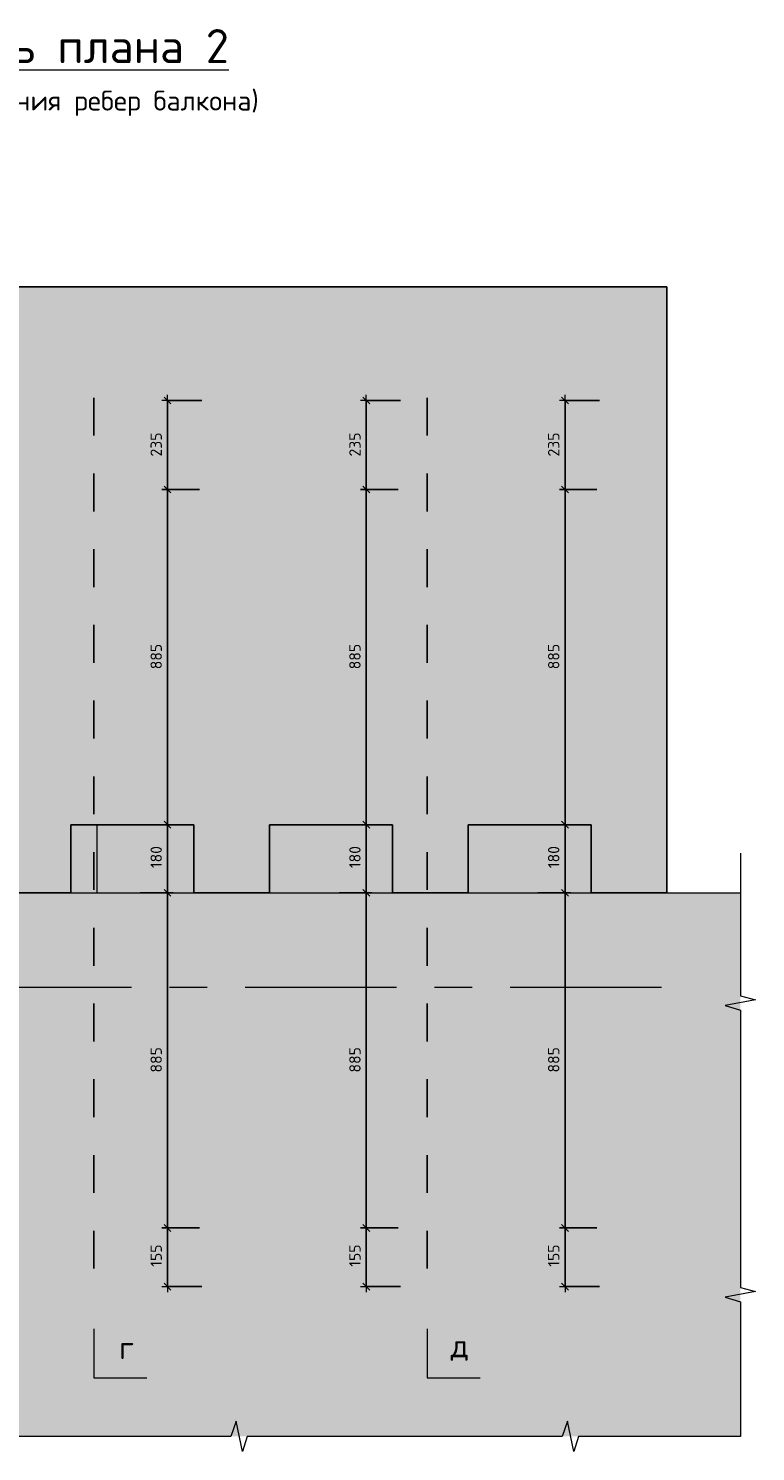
# Model space of a CAD drawing. Header units: metres. Extents: x -38 to 98, y -15 to 21.
# Tile 55 of 147: x 82.62 to 84.54, y -7.33 to -3.57. Entities that reach past the tile are written whole.
import ezdxf

# ---------------------------------------------------------------- set-up
doc = ezdxf.new("R2010")
doc.units = ezdxf.units.M
doc.header["$PDMODE"] = 65
for name, pattern in [('______11', [0.5, 0.4, -0.05, 0, -0.05]), ('______2', [0.0405, 0.03, -0.0105]), ('______5', [1.1, 0.8, -0.1, 0.1, -0.1])]:
    doc.linetypes.add(name, pattern=pattern)
for name, color, linetype, lineweight in [('XR$5$ВК__отв в полу 1-2 эт', 220, 'Continuous', 25), ('XR$5$Общий слой (1)_1', 7, 'Continuous', 13), ('XR$5$Осевая линия (1)', 7, '______5', 13), ('XR$5$Перекрытие (1)', 7, 'Continuous', 35), ('XR$5$Размерная линия (1)', 7, 'Continuous', 13), ('XR$5$Текст_ общее_1', 7, 'Continuous', 13)]:
    doc.layers.add(name, color=color, linetype=linetype, lineweight=lineweight)
doc.styles.add('ISOCPEUR', font='txt')
doc.dimstyles.new('DIMSTYLE_24', dxfattribs={"dimtxt": 0.03, "dimasz": 0.03, "dimexe": 0, "dimexo": 0, "dimgap": 0.015, "dimtad": 2, "dimdec": 0, "dimlfac": 1000, "dimrnd": 5, "dimzin": 12, "dimdsep": 46, "dimtxsty": 'ISOCPEUR', "dimblk1": 'ALL_ML_STRICH', "dimblk2": 'ALL_ML_STRICH', "dimsah": 1, "dimcen": 0, "dimclrd": 7, "dimclre": 256, "dimclrt": 7, "dimadec": 0, "dimazin": 0, "dimtfac": 1, "dimtdec": 0, "dimtix": 1, "dimtmove": 2, "dimatfit": 3, "dimfxl": 0, "dimtzin": 0, "dimlwd": 0, "dimlwe": -3, "dimarcsym": 0})
pattern_1 = [(0, (0.45, 0.45), (0.225, 0.225), [0.225, -0.225]), (90, (0.45, 0.45), (-0.225, 0.225), [0.225, -0.225])]

# ---------------------------------------------------------------- blocks, each defined once
blk = doc.blocks.new('СЛОЖНЫЙ_ОБЪЕКТ_40')
at = {"linetype": 'Continuous', "lineweight": 25, "true_color": 0x000000, "transparency": 33554687}
for points in [[(82.8043, -4.4488), (82.8042, -4.448), (82.8039, -4.4473), (82.8036, -4.4466), (82.8032, -4.446), (82.8027, -4.4454), (82.8021, -4.4449), (82.8014, -4.4445), (82.8007, -4.4441), (82.8, -4.4439), (82.7993, -4.4437), (82.7985, -4.4437), (82.7852, -4.4437), (82.7844, -4.4437), (82.7836, -4.4439), (82.7829, -4.4441), (82.7822, -4.4445), (82.7816, -4.4449), (82.781, -4.4454), (82.7805, -4.446), (82.7801, -4.4466), (82.7797, -4.4473), (82.7795, -4.448), (82.7793, -4.4488), (82.7793, -4.4496), (82.7793, -4.5471), (82.8044, -4.5471), (82.8044, -4.4496)], [(82.8043, -6.9992), (82.8044, -6.9985), (82.8044, -6.901), (82.7793, -6.901), (82.7793, -6.9985), (82.7793, -6.9992), (82.7795, -7), (82.7797, -7.0007), (82.7801, -7.0014), (82.7805, -7.002), (82.781, -7.0026), (82.7816, -7.0031), (82.7822, -7.0035), (82.7829, -7.0039), (82.7836, -7.0041), (82.7844, -7.0043), (82.7852, -7.0043), (82.7985, -7.0043), (82.7993, -7.0043), (82.8, -7.0041), (82.8007, -7.0039), (82.8014, -7.0035), (82.8021, -7.0031), (82.8027, -7.0026), (82.8032, -7.002), (82.8036, -7.0014), (82.8039, -7.0007), (82.8042, -7)]]:
    blk.add_hatch(color=18, dxfattribs=at).paths.add_polyline_path(points)
at = {"color": 7, "linetype": '______2', "lineweight": 25, "transparency": 33554687}
blk.add_line((82.7918, -4.5424), (82.7918, -6.901), dxfattribs=at)
at = {"layer": 'XR$5$ВК__отв в полу 1-2 эт', "color": 7, "linetype": 'Continuous', "lineweight": 13, "transparency": 33554687}
for p, q in [((82.7918, -7.001), (82.7918, -7.131)), ((82.7918, -7.131), (82.9318, -7.131))]:
    blk.add_line(p, q, dxfattribs=at)
at = {"color": 7, "linetype": 'Continuous', "lineweight": 13, "transparency": 33554687, "insert": (82.878, -7.0509), "char_height": 0.06, "width": 0.065333, "attachment_point": 5, "style": 'ISOCPEUR'}
blk.add_mtext('\\A1;{\\fISOCPEUR|i0|b0;\\H0.060000;\\W1.000000;\\C7;г}\\P', dxfattribs=at)
blk = doc.blocks.new('ALL_ML_STRICH')
at = {"color": 0, "linetype": 'ByBlock', "lineweight": -2}
for p, q in [((-1, 0), (0.5, 0)), ((-0.3, -0.3), (0.3, 0.3)), ((0, -0.5), (0, 0.5))]:
    blk.add_line(p, q, dxfattribs=at)
blk = doc.blocks.new('*D715')
at = {"layer": 'DEFPOINTS', "color": 7, "linetype": 'Continuous', "lineweight": 13, "transparency": 33554687}
for p in [(84.1406, -6.7349), (84.0364, -6.8899), (84.1471, -6.8899)]:
    blk.add_point(p, dxfattribs=at)
at = {"layer": 'XR$5$Размерная линия (1)', "color": 9, "linetype": 'Continuous', "lineweight": -2, "true_color": 0xc7c7c7, "transparency": 33554687}
for p, q in [((84.1206, -6.7349), (84.0364, -6.7349)), ((84.1271, -6.8899), (84.0364, -6.8899))]:
    blk.add_line(p, q, dxfattribs=at)
at = {"layer": 'XR$5$Размерная линия (1)', "color": 7, "linetype": 'Continuous', "lineweight": -2, "transparency": 33554687}
blk.add_line((84.0364, -6.8899), (84.0364, -6.7349), dxfattribs=at)
at = {"layer": 'XR$5$Размерная линия (1)', "color": 7, "linetype": 'Continuous', "lineweight": 13, "transparency": 33554687, "xscale": 0.03, "yscale": 0.03, "zscale": 0.03}
for p, rotation in [((84.0364, -6.7349), 90), ((84.0364, -6.8899), 270)]:
    blk.add_blockref('ALL_ML_STRICH', p, dxfattribs=dict(at, rotation=rotation))
at = {"layer": 'XR$5$Размерная линия (1)', "color": 7, "linetype": 'Continuous', "lineweight": 13, "transparency": 33554687, "insert": (84.0064, -6.8079), "char_height": 0.03, "width": 0.09, "attachment_point": 5, "rotation": 90, "style": 'ISOCPEUR'}
blk.add_mtext('\\A1;{155}', dxfattribs=at)
blk = doc.blocks.new('*D716')
at = {"layer": 'DEFPOINTS', "color": 7, "linetype": 'Continuous', "lineweight": 13, "transparency": 33554687}
for p in [(83.9444, -5.8499), (84.0364, -6.7349), (84.1406, -6.7349)]:
    blk.add_point(p, dxfattribs=at)
at = {"layer": 'XR$5$Размерная линия (1)', "color": 9, "linetype": 'Continuous', "lineweight": -2, "true_color": 0xc7c7c7, "transparency": 33554687}
for p, q in [((83.9644, -5.8499), (84.0364, -5.8499)), ((84.1206, -6.7349), (84.0364, -6.7349))]:
    blk.add_line(p, q, dxfattribs=at)
at = {"layer": 'XR$5$Размерная линия (1)', "color": 7, "linetype": 'Continuous', "lineweight": -2, "transparency": 33554687}
blk.add_line((84.0364, -6.7349), (84.0364, -5.8499), dxfattribs=at)
at = {"layer": 'XR$5$Размерная линия (1)', "color": 7, "linetype": 'Continuous', "lineweight": 13, "transparency": 33554687, "xscale": 0.03, "yscale": 0.03, "zscale": 0.03}
for p, rotation in [((84.0364, -5.8499), 90), ((84.0364, -6.7349), 270)]:
    blk.add_blockref('ALL_ML_STRICH', p, dxfattribs=dict(at, rotation=rotation))
at = {"layer": 'XR$5$Размерная линия (1)', "color": 7, "linetype": 'Continuous', "lineweight": 13, "transparency": 33554687, "insert": (84.0064, -6.2909), "char_height": 0.03, "width": 0.09, "attachment_point": 5, "rotation": 90, "style": 'ISOCPEUR'}
blk.add_mtext('\\A1;{885}', dxfattribs=at)
blk = doc.blocks.new('*D717')
at = {"layer": 'DEFPOINTS', "color": 7, "linetype": 'Continuous', "lineweight": 13, "transparency": 33554687}
for p in [(83.9397, -5.6699), (83.9444, -5.8499), (84.0364, -5.8499)]:
    blk.add_point(p, dxfattribs=at)
at = {"layer": 'XR$5$Размерная линия (1)', "color": 9, "linetype": 'Continuous', "lineweight": -2, "true_color": 0xc7c7c7, "transparency": 33554687}
for p, q in [((83.9597, -5.6699), (84.0364, -5.6699)), ((83.9644, -5.8499), (84.0364, -5.8499))]:
    blk.add_line(p, q, dxfattribs=at)
at = {"layer": 'XR$5$Размерная линия (1)', "color": 7, "linetype": 'Continuous', "lineweight": -2, "transparency": 33554687}
blk.add_line((84.0364, -5.8499), (84.0364, -5.6699), dxfattribs=at)
at = {"layer": 'XR$5$Размерная линия (1)', "color": 7, "linetype": 'Continuous', "lineweight": 13, "transparency": 33554687, "xscale": 0.03, "yscale": 0.03, "zscale": 0.03}
for p, rotation in [((84.0364, -5.6699), 90), ((84.0364, -5.8499), 270)]:
    blk.add_blockref('ALL_ML_STRICH', p, dxfattribs=dict(at, rotation=rotation))
at = {"layer": 'XR$5$Размерная линия (1)', "color": 7, "linetype": 'Continuous', "lineweight": 13, "transparency": 33554687, "insert": (84.0064, -5.7554), "char_height": 0.03, "width": 0.09, "attachment_point": 5, "rotation": 90, "style": 'ISOCPEUR'}
blk.add_mtext('\\A1;{180}', dxfattribs=at)
blk = doc.blocks.new('*D718')
at = {"layer": 'DEFPOINTS', "color": 7, "linetype": 'Continuous', "lineweight": 13, "transparency": 33554687}
for p in [(84.1406, -4.7849), (83.9397, -5.6699), (84.0364, -5.6699)]:
    blk.add_point(p, dxfattribs=at)
at = {"layer": 'XR$5$Размерная линия (1)', "color": 9, "linetype": 'Continuous', "lineweight": -2, "true_color": 0xc7c7c7, "transparency": 33554687}
for p, q in [((84.1206, -4.7849), (84.0364, -4.7849)), ((83.9597, -5.6699), (84.0364, -5.6699))]:
    blk.add_line(p, q, dxfattribs=at)
at = {"layer": 'XR$5$Размерная линия (1)', "color": 7, "linetype": 'Continuous', "lineweight": -2, "transparency": 33554687}
blk.add_line((84.0364, -5.6699), (84.0364, -4.7849), dxfattribs=at)
at = {"layer": 'XR$5$Размерная линия (1)', "color": 7, "linetype": 'Continuous', "lineweight": 13, "transparency": 33554687, "xscale": 0.03, "yscale": 0.03, "zscale": 0.03}
for p, rotation in [((84.0364, -4.7849), 90), ((84.0364, -5.6699), 270)]:
    blk.add_blockref('ALL_ML_STRICH', p, dxfattribs=dict(at, rotation=rotation))
at = {"layer": 'XR$5$Размерная линия (1)', "color": 7, "linetype": 'Continuous', "lineweight": 13, "transparency": 33554687, "insert": (84.0064, -5.2259), "char_height": 0.03, "width": 0.09, "attachment_point": 5, "rotation": 90, "style": 'ISOCPEUR'}
blk.add_mtext('\\A1;{885}', dxfattribs=at)
blk = doc.blocks.new('*D719')
at = {"layer": 'DEFPOINTS', "color": 7, "linetype": 'Continuous', "lineweight": 13, "transparency": 33554687}
for p in [(84.1471, -4.5499), (84.0364, -4.7849), (84.1406, -4.7849)]:
    blk.add_point(p, dxfattribs=at)
at = {"layer": 'XR$5$Размерная линия (1)', "color": 9, "linetype": 'Continuous', "lineweight": -2, "true_color": 0xc7c7c7, "transparency": 33554687}
for p, q in [((84.1271, -4.5499), (84.0364, -4.5499)), ((84.1206, -4.7849), (84.0364, -4.7849))]:
    blk.add_line(p, q, dxfattribs=at)
at = {"layer": 'XR$5$Размерная линия (1)', "color": 7, "linetype": 'Continuous', "lineweight": -2, "transparency": 33554687}
blk.add_line((84.0364, -4.7849), (84.0364, -4.5499), dxfattribs=at)
at = {"layer": 'XR$5$Размерная линия (1)', "color": 7, "linetype": 'Continuous', "lineweight": 13, "transparency": 33554687, "xscale": 0.03, "yscale": 0.03, "zscale": 0.03}
for p, rotation in [((84.0364, -4.5499), 90), ((84.0364, -4.7849), 270)]:
    blk.add_blockref('ALL_ML_STRICH', p, dxfattribs=dict(at, rotation=rotation))
at = {"layer": 'XR$5$Размерная линия (1)', "color": 7, "linetype": 'Continuous', "lineweight": 13, "transparency": 33554687, "insert": (84.0064, -4.6659), "char_height": 0.03, "width": 0.09, "attachment_point": 5, "rotation": 90, "style": 'ISOCPEUR'}
blk.add_mtext('\\A1;{235}', dxfattribs=at)
blk = doc.blocks.new('*D720')
at = {"layer": 'DEFPOINTS', "color": 7, "linetype": 'Continuous', "lineweight": 13, "transparency": 33554687}
for p in [(83.6156, -6.7349), (83.5114, -6.8899), (83.6221, -6.8899)]:
    blk.add_point(p, dxfattribs=at)
at = {"layer": 'XR$5$Размерная линия (1)', "color": 9, "linetype": 'Continuous', "lineweight": -2, "true_color": 0xc7c7c7, "transparency": 33554687}
for p, q in [((83.5956, -6.7349), (83.5114, -6.7349)), ((83.6021, -6.8899), (83.5114, -6.8899))]:
    blk.add_line(p, q, dxfattribs=at)
at = {"layer": 'XR$5$Размерная линия (1)', "color": 7, "linetype": 'Continuous', "lineweight": -2, "transparency": 33554687}
blk.add_line((83.5114, -6.8899), (83.5114, -6.7349), dxfattribs=at)
at = {"layer": 'XR$5$Размерная линия (1)', "color": 7, "linetype": 'Continuous', "lineweight": 13, "transparency": 33554687, "xscale": 0.03, "yscale": 0.03, "zscale": 0.03}
for p, rotation in [((83.5114, -6.7349), 90), ((83.5114, -6.8899), 270)]:
    blk.add_blockref('ALL_ML_STRICH', p, dxfattribs=dict(at, rotation=rotation))
at = {"layer": 'XR$5$Размерная линия (1)', "color": 7, "linetype": 'Continuous', "lineweight": 13, "transparency": 33554687, "insert": (83.4814, -6.8079), "char_height": 0.03, "width": 0.09, "attachment_point": 5, "rotation": 90, "style": 'ISOCPEUR'}
blk.add_mtext('\\A1;{155}', dxfattribs=at)
blk = doc.blocks.new('*D721')
at = {"layer": 'DEFPOINTS', "color": 7, "linetype": 'Continuous', "lineweight": 13, "transparency": 33554687}
for p in [(83.4194, -5.8499), (83.5114, -6.7349), (83.6156, -6.7349)]:
    blk.add_point(p, dxfattribs=at)
at = {"layer": 'XR$5$Размерная линия (1)', "color": 9, "linetype": 'Continuous', "lineweight": -2, "true_color": 0xc7c7c7, "transparency": 33554687}
for p, q in [((83.4394, -5.8499), (83.5114, -5.8499)), ((83.5956, -6.7349), (83.5114, -6.7349))]:
    blk.add_line(p, q, dxfattribs=at)
at = {"layer": 'XR$5$Размерная линия (1)', "color": 7, "linetype": 'Continuous', "lineweight": -2, "transparency": 33554687}
blk.add_line((83.5114, -6.7349), (83.5114, -5.8499), dxfattribs=at)
at = {"layer": 'XR$5$Размерная линия (1)', "color": 7, "linetype": 'Continuous', "lineweight": 13, "transparency": 33554687, "xscale": 0.03, "yscale": 0.03, "zscale": 0.03}
for p, rotation in [((83.5114, -5.8499), 90), ((83.5114, -6.7349), 270)]:
    blk.add_blockref('ALL_ML_STRICH', p, dxfattribs=dict(at, rotation=rotation))
at = {"layer": 'XR$5$Размерная линия (1)', "color": 7, "linetype": 'Continuous', "lineweight": 13, "transparency": 33554687, "insert": (83.4814, -6.2909), "char_height": 0.03, "width": 0.09, "attachment_point": 5, "rotation": 90, "style": 'ISOCPEUR'}
blk.add_mtext('\\A1;{885}', dxfattribs=at)
blk = doc.blocks.new('*D722')
at = {"layer": 'DEFPOINTS', "color": 7, "linetype": 'Continuous', "lineweight": 13, "transparency": 33554687}
for p in [(83.4147, -5.6699), (83.4194, -5.8499), (83.5114, -5.8499)]:
    blk.add_point(p, dxfattribs=at)
at = {"layer": 'XR$5$Размерная линия (1)', "color": 9, "linetype": 'Continuous', "lineweight": -2, "true_color": 0xc7c7c7, "transparency": 33554687}
for p, q in [((83.4347, -5.6699), (83.5114, -5.6699)), ((83.4394, -5.8499), (83.5114, -5.8499))]:
    blk.add_line(p, q, dxfattribs=at)
at = {"layer": 'XR$5$Размерная линия (1)', "color": 7, "linetype": 'Continuous', "lineweight": -2, "transparency": 33554687}
blk.add_line((83.5114, -5.8499), (83.5114, -5.6699), dxfattribs=at)
at = {"layer": 'XR$5$Размерная линия (1)', "color": 7, "linetype": 'Continuous', "lineweight": 13, "transparency": 33554687, "xscale": 0.03, "yscale": 0.03, "zscale": 0.03}
for p, rotation in [((83.5114, -5.6699), 90), ((83.5114, -5.8499), 270)]:
    blk.add_blockref('ALL_ML_STRICH', p, dxfattribs=dict(at, rotation=rotation))
at = {"layer": 'XR$5$Размерная линия (1)', "color": 7, "linetype": 'Continuous', "lineweight": 13, "transparency": 33554687, "insert": (83.4814, -5.7554), "char_height": 0.03, "width": 0.09, "attachment_point": 5, "rotation": 90, "style": 'ISOCPEUR'}
blk.add_mtext('\\A1;{180}', dxfattribs=at)
blk = doc.blocks.new('*D723')
at = {"layer": 'DEFPOINTS', "color": 7, "linetype": 'Continuous', "lineweight": 13, "transparency": 33554687}
for p in [(83.6156, -4.7849), (83.4147, -5.6699), (83.5114, -5.6699)]:
    blk.add_point(p, dxfattribs=at)
at = {"layer": 'XR$5$Размерная линия (1)', "color": 9, "linetype": 'Continuous', "lineweight": -2, "true_color": 0xc7c7c7, "transparency": 33554687}
for p, q in [((83.5956, -4.7849), (83.5114, -4.7849)), ((83.4347, -5.6699), (83.5114, -5.6699))]:
    blk.add_line(p, q, dxfattribs=at)
at = {"layer": 'XR$5$Размерная линия (1)', "color": 7, "linetype": 'Continuous', "lineweight": -2, "transparency": 33554687}
blk.add_line((83.5114, -5.6699), (83.5114, -4.7849), dxfattribs=at)
at = {"layer": 'XR$5$Размерная линия (1)', "color": 7, "linetype": 'Continuous', "lineweight": 13, "transparency": 33554687, "xscale": 0.03, "yscale": 0.03, "zscale": 0.03}
for p, rotation in [((83.5114, -4.7849), 90), ((83.5114, -5.6699), 270)]:
    blk.add_blockref('ALL_ML_STRICH', p, dxfattribs=dict(at, rotation=rotation))
at = {"layer": 'XR$5$Размерная линия (1)', "color": 7, "linetype": 'Continuous', "lineweight": 13, "transparency": 33554687, "insert": (83.4814, -5.2259), "char_height": 0.03, "width": 0.09, "attachment_point": 5, "rotation": 90, "style": 'ISOCPEUR'}
blk.add_mtext('\\A1;{885}', dxfattribs=at)
blk = doc.blocks.new('*D724')
at = {"layer": 'DEFPOINTS', "color": 7, "linetype": 'Continuous', "lineweight": 13, "transparency": 33554687}
for p in [(83.6221, -4.5499), (83.5114, -4.7849), (83.6156, -4.7849)]:
    blk.add_point(p, dxfattribs=at)
at = {"layer": 'XR$5$Размерная линия (1)', "color": 9, "linetype": 'Continuous', "lineweight": -2, "true_color": 0xc7c7c7, "transparency": 33554687}
for p, q in [((83.6021, -4.5499), (83.5114, -4.5499)), ((83.5956, -4.7849), (83.5114, -4.7849))]:
    blk.add_line(p, q, dxfattribs=at)
at = {"layer": 'XR$5$Размерная линия (1)', "color": 7, "linetype": 'Continuous', "lineweight": -2, "transparency": 33554687}
blk.add_line((83.5114, -4.7849), (83.5114, -4.5499), dxfattribs=at)
at = {"layer": 'XR$5$Размерная линия (1)', "color": 7, "linetype": 'Continuous', "lineweight": 13, "transparency": 33554687, "xscale": 0.03, "yscale": 0.03, "zscale": 0.03}
for p, rotation in [((83.5114, -4.5499), 90), ((83.5114, -4.7849), 270)]:
    blk.add_blockref('ALL_ML_STRICH', p, dxfattribs=dict(at, rotation=rotation))
at = {"layer": 'XR$5$Размерная линия (1)', "color": 7, "linetype": 'Continuous', "lineweight": 13, "transparency": 33554687, "insert": (83.4814, -4.6659), "char_height": 0.03, "width": 0.09, "attachment_point": 5, "rotation": 90, "style": 'ISOCPEUR'}
blk.add_mtext('\\A1;{235}', dxfattribs=at)
blk = doc.blocks.new('*D725')
at = {"layer": 'DEFPOINTS', "color": 7, "linetype": 'Continuous', "lineweight": 13, "transparency": 33554687}
for p in [(83.0906, -6.7349), (82.9864, -6.8899), (83.0971, -6.8899)]:
    blk.add_point(p, dxfattribs=at)
at = {"layer": 'XR$5$Размерная линия (1)', "color": 9, "linetype": 'Continuous', "lineweight": -2, "true_color": 0xc7c7c7, "transparency": 33554687}
for p, q in [((83.0706, -6.7349), (82.9864, -6.7349)), ((83.0771, -6.8899), (82.9864, -6.8899))]:
    blk.add_line(p, q, dxfattribs=at)
at = {"layer": 'XR$5$Размерная линия (1)', "color": 7, "linetype": 'Continuous', "lineweight": -2, "transparency": 33554687}
blk.add_line((82.9864, -6.8899), (82.9864, -6.7349), dxfattribs=at)
at = {"layer": 'XR$5$Размерная линия (1)', "color": 7, "linetype": 'Continuous', "lineweight": 13, "transparency": 33554687, "xscale": 0.03, "yscale": 0.03, "zscale": 0.03}
for p, rotation in [((82.9864, -6.7349), 90), ((82.9864, -6.8899), 270)]:
    blk.add_blockref('ALL_ML_STRICH', p, dxfattribs=dict(at, rotation=rotation))
at = {"layer": 'XR$5$Размерная линия (1)', "color": 7, "linetype": 'Continuous', "lineweight": 13, "transparency": 33554687, "insert": (82.9564, -6.8079), "char_height": 0.03, "width": 0.09, "attachment_point": 5, "rotation": 90, "style": 'ISOCPEUR'}
blk.add_mtext('\\A1;{155}', dxfattribs=at)
blk = doc.blocks.new('*D726')
at = {"layer": 'DEFPOINTS', "color": 7, "linetype": 'Continuous', "lineweight": 13, "transparency": 33554687}
for p in [(82.8944, -5.8499), (82.9864, -6.7349), (83.0906, -6.7349)]:
    blk.add_point(p, dxfattribs=at)
at = {"layer": 'XR$5$Размерная линия (1)', "color": 9, "linetype": 'Continuous', "lineweight": -2, "true_color": 0xc7c7c7, "transparency": 33554687}
for p, q in [((82.9144, -5.8499), (82.9864, -5.8499)), ((83.0706, -6.7349), (82.9864, -6.7349))]:
    blk.add_line(p, q, dxfattribs=at)
at = {"layer": 'XR$5$Размерная линия (1)', "color": 7, "linetype": 'Continuous', "lineweight": -2, "transparency": 33554687}
blk.add_line((82.9864, -6.7349), (82.9864, -5.8499), dxfattribs=at)
at = {"layer": 'XR$5$Размерная линия (1)', "color": 7, "linetype": 'Continuous', "lineweight": 13, "transparency": 33554687, "xscale": 0.03, "yscale": 0.03, "zscale": 0.03}
for p, rotation in [((82.9864, -5.8499), 90), ((82.9864, -6.7349), 270)]:
    blk.add_blockref('ALL_ML_STRICH', p, dxfattribs=dict(at, rotation=rotation))
at = {"layer": 'XR$5$Размерная линия (1)', "color": 7, "linetype": 'Continuous', "lineweight": 13, "transparency": 33554687, "insert": (82.9564, -6.2909), "char_height": 0.03, "width": 0.09, "attachment_point": 5, "rotation": 90, "style": 'ISOCPEUR'}
blk.add_mtext('\\A1;{885}', dxfattribs=at)
blk = doc.blocks.new('*D727')
at = {"layer": 'DEFPOINTS', "color": 7, "linetype": 'Continuous', "lineweight": 13, "transparency": 33554687}
for p in [(82.8897, -5.6699), (82.8944, -5.8499), (82.9864, -5.8499)]:
    blk.add_point(p, dxfattribs=at)
at = {"layer": 'XR$5$Размерная линия (1)', "color": 9, "linetype": 'Continuous', "lineweight": -2, "true_color": 0xc7c7c7, "transparency": 33554687}
for p, q in [((82.9097, -5.6699), (82.9864, -5.6699)), ((82.9144, -5.8499), (82.9864, -5.8499))]:
    blk.add_line(p, q, dxfattribs=at)
at = {"layer": 'XR$5$Размерная линия (1)', "color": 7, "linetype": 'Continuous', "lineweight": -2, "transparency": 33554687}
blk.add_line((82.9864, -5.8499), (82.9864, -5.6699), dxfattribs=at)
at = {"layer": 'XR$5$Размерная линия (1)', "color": 7, "linetype": 'Continuous', "lineweight": 13, "transparency": 33554687, "xscale": 0.03, "yscale": 0.03, "zscale": 0.03}
for p, rotation in [((82.9864, -5.6699), 90), ((82.9864, -5.8499), 270)]:
    blk.add_blockref('ALL_ML_STRICH', p, dxfattribs=dict(at, rotation=rotation))
at = {"layer": 'XR$5$Размерная линия (1)', "color": 7, "linetype": 'Continuous', "lineweight": 13, "transparency": 33554687, "insert": (82.9564, -5.7554), "char_height": 0.03, "width": 0.09, "attachment_point": 5, "rotation": 90, "style": 'ISOCPEUR'}
blk.add_mtext('\\A1;{180}', dxfattribs=at)
blk = doc.blocks.new('*D728')
at = {"layer": 'DEFPOINTS', "color": 7, "linetype": 'Continuous', "lineweight": 13, "transparency": 33554687}
for p in [(83.0906, -4.7849), (82.8897, -5.6699), (82.9864, -5.6699)]:
    blk.add_point(p, dxfattribs=at)
at = {"layer": 'XR$5$Размерная линия (1)', "color": 9, "linetype": 'Continuous', "lineweight": -2, "true_color": 0xc7c7c7, "transparency": 33554687}
for p, q in [((83.0706, -4.7849), (82.9864, -4.7849)), ((82.9097, -5.6699), (82.9864, -5.6699))]:
    blk.add_line(p, q, dxfattribs=at)
at = {"layer": 'XR$5$Размерная линия (1)', "color": 7, "linetype": 'Continuous', "lineweight": -2, "transparency": 33554687}
blk.add_line((82.9864, -5.6699), (82.9864, -4.7849), dxfattribs=at)
at = {"layer": 'XR$5$Размерная линия (1)', "color": 7, "linetype": 'Continuous', "lineweight": 13, "transparency": 33554687, "xscale": 0.03, "yscale": 0.03, "zscale": 0.03}
for p, rotation in [((82.9864, -4.7849), 90), ((82.9864, -5.6699), 270)]:
    blk.add_blockref('ALL_ML_STRICH', p, dxfattribs=dict(at, rotation=rotation))
at = {"layer": 'XR$5$Размерная линия (1)', "color": 7, "linetype": 'Continuous', "lineweight": 13, "transparency": 33554687, "insert": (82.9564, -5.2259), "char_height": 0.03, "width": 0.09, "attachment_point": 5, "rotation": 90, "style": 'ISOCPEUR'}
blk.add_mtext('\\A1;{885}', dxfattribs=at)
blk = doc.blocks.new('*D729')
at = {"layer": 'DEFPOINTS', "color": 7, "linetype": 'Continuous', "lineweight": 13, "transparency": 33554687}
for p in [(83.0971, -4.5499), (82.9864, -4.7849), (83.0906, -4.7849)]:
    blk.add_point(p, dxfattribs=at)
at = {"layer": 'XR$5$Размерная линия (1)', "color": 9, "linetype": 'Continuous', "lineweight": -2, "true_color": 0xc7c7c7, "transparency": 33554687}
for p, q in [((83.0771, -4.5499), (82.9864, -4.5499)), ((83.0706, -4.7849), (82.9864, -4.7849))]:
    blk.add_line(p, q, dxfattribs=at)
at = {"layer": 'XR$5$Размерная линия (1)', "color": 7, "linetype": 'Continuous', "lineweight": -2, "transparency": 33554687}
blk.add_line((82.9864, -4.7849), (82.9864, -4.5499), dxfattribs=at)
at = {"layer": 'XR$5$Размерная линия (1)', "color": 7, "linetype": 'Continuous', "lineweight": 13, "transparency": 33554687, "xscale": 0.03, "yscale": 0.03, "zscale": 0.03}
for p, rotation in [((82.9864, -4.5499), 90), ((82.9864, -4.7849), 270)]:
    blk.add_blockref('ALL_ML_STRICH', p, dxfattribs=dict(at, rotation=rotation))
at = {"layer": 'XR$5$Размерная линия (1)', "color": 7, "linetype": 'Continuous', "lineweight": 13, "transparency": 33554687, "insert": (82.9564, -4.6659), "char_height": 0.03, "width": 0.09, "attachment_point": 5, "rotation": 90, "style": 'ISOCPEUR'}
blk.add_mtext('\\A1;{235}', dxfattribs=at)
blk = doc.blocks.new('ЭЛЕМЕНТ_УЗОРА_18')
at = {"color": 7, "linetype": 'Continuous', "lineweight": 13, "transparency": 33554687}
blk.add_line((84.4996, -7.2854), (84.4996, -7.2854), dxfattribs=at)
for points in [[(84.4996, -5.7454), (84.4996, -6.1219), (84.5396, -6.1327), (84.4596, -6.1473), (84.4996, -6.1596), (84.4996, -6.5154)], [(84.4996, -6.5154), (84.4996, -6.8919), (84.5396, -6.9027), (84.4596, -6.9173), (84.4996, -6.9296), (84.4996, -7.2854)]]:
    blk.add_lwpolyline(points, dxfattribs=at)
blk = doc.blocks.new('ЭЛЕМЕНТ_УЗОРА_19')
at = {"color": 7, "linetype": 'Continuous', "lineweight": 13, "transparency": 33554687}
blk.add_line((80.9996, -7.2854), (80.9996, -7.2854), dxfattribs=at)
for points in [[(81.8746, -7.2854), (81.4468, -7.2854), (81.4345, -7.3254), (81.4179, -7.2454), (81.4039, -7.2854), (80.9996, -7.2854)], [(82.7496, -7.2854), (82.3218, -7.2854), (82.3095, -7.3254), (82.2929, -7.2454), (82.2789, -7.2854), (81.8746, -7.2854)], [(83.6246, -7.2854), (83.1968, -7.2854), (83.1845, -7.3254), (83.1679, -7.2454), (83.1539, -7.2854), (82.7496, -7.2854)], [(84.4996, -7.2854), (84.0718, -7.2854), (84.0595, -7.3254), (84.0429, -7.2454), (84.0289, -7.2854), (83.6246, -7.2854)]]:
    blk.add_lwpolyline(points, dxfattribs=at)
blk = doc.blocks.new('СЛОЖНЫЙ_ОБЪЕКТ_57')
at = {"linetype": 'Continuous', "lineweight": 25, "true_color": 0x000000, "transparency": 33554687}
for points in [[(83.6843, -4.4488), (83.6842, -4.448), (83.6839, -4.4473), (83.6836, -4.4466), (83.6832, -4.446), (83.6827, -4.4454), (83.6821, -4.4449), (83.6814, -4.4445), (83.6807, -4.4441), (83.68, -4.4439), (83.6793, -4.4437), (83.6785, -4.4437), (83.6652, -4.4437), (83.6644, -4.4437), (83.6636, -4.4439), (83.6629, -4.4441), (83.6622, -4.4445), (83.6616, -4.4449), (83.661, -4.4454), (83.6605, -4.446), (83.6601, -4.4466), (83.6597, -4.4473), (83.6595, -4.448), (83.6593, -4.4488), (83.6593, -4.4496), (83.6593, -4.5471), (83.6844, -4.5471), (83.6844, -4.4496)], [(83.6843, -6.9992), (83.6844, -6.9985), (83.6844, -6.901), (83.6593, -6.901), (83.6593, -6.9985), (83.6593, -6.9992), (83.6595, -7), (83.6597, -7.0007), (83.6601, -7.0014), (83.6605, -7.002), (83.661, -7.0026), (83.6616, -7.0031), (83.6622, -7.0035), (83.6629, -7.0039), (83.6636, -7.0041), (83.6644, -7.0043), (83.6652, -7.0043), (83.6785, -7.0043), (83.6793, -7.0043), (83.68, -7.0041), (83.6807, -7.0039), (83.6814, -7.0035), (83.6821, -7.0031), (83.6827, -7.0026), (83.6832, -7.002), (83.6836, -7.0014), (83.6839, -7.0007), (83.6842, -7)]]:
    blk.add_hatch(color=18, dxfattribs=at).paths.add_polyline_path(points)
at = {"color": 7, "linetype": '______2', "lineweight": 25, "transparency": 33554687}
blk.add_line((83.6718, -4.5424), (83.6718, -6.901), dxfattribs=at)
at = {"layer": 'XR$5$ВК__отв в полу 1-2 эт', "color": 7, "linetype": 'Continuous', "lineweight": 13, "transparency": 33554687}
for p, q in [((83.6718, -7.001), (83.6718, -7.131)), ((83.6718, -7.131), (83.8118, -7.131))]:
    blk.add_line(p, q, dxfattribs=at)
at = {"color": 7, "linetype": 'Continuous', "lineweight": 13, "transparency": 33554687, "insert": (83.758, -7.0509), "char_height": 0.06, "width": 0.065333, "attachment_point": 5, "style": 'ISOCPEUR'}
blk.add_mtext('\\A1;{\\fISOCPEUR|i0|b0;\\H0.060000;\\W1.000000;\\C7;д}\\P', dxfattribs=at)

msp = doc.modelspace()

# ---------------------------------------------------------------- hatches: boundary and pattern name
at = {"linetype": 'Continuous', "lineweight": 13, "true_color": 0xf1f1f1, "transparency": 33554687}
for points in [[(84.3056, -4.2499), (80.9556, -4.2499), (80.9556, -5.8499), (84.3056, -5.8499)], [(81.24, -7.2854), (84.4996, -7.2854), (84.4996, -5.8499), (81.24, -5.8499)]]:
    msp.add_hatch(color=7, dxfattribs=at).paths.add_polyline_path(points)
at = {"linetype": 'Continuous', "lineweight": 13, "transparency": 33554687}
h = msp.add_hatch(dxfattribs=at)
h.set_pattern_fill('____', scale=0.225, style=0, pattern_type=2)
h.set_pattern_definition(pattern_1)
h.paths.add_polyline_path([(83.0556, -5.6699), (82.7306, -5.6699), (82.7306, -5.8499), (83.0556, -5.8499)], flags=0)
h = msp.add_hatch(dxfattribs=at)
h.set_pattern_fill('____', scale=0.225, style=0, pattern_type=2)
h.set_pattern_definition(pattern_1)
h.paths.add_polyline_path([(83.5806, -5.6699), (83.2556, -5.6699), (83.2556, -5.8499), (83.5806, -5.8499)], flags=0)
h = msp.add_hatch(dxfattribs=at)
h.set_pattern_fill('____', scale=0.225, style=0, pattern_type=2)
h.set_pattern_definition(pattern_1)
h.paths.add_polyline_path([(84.1056, -5.6699), (83.7806, -5.6699), (83.7806, -5.8499), (84.1056, -5.8499)], flags=0)

# ---------------------------------------------------------------- linework, layer by layer
at = {"color": 7, "linetype": 'Continuous', "lineweight": 13, "transparency": 33554687}
msp.add_line((81.2406, -5.8499), (84.4306, -5.8499), dxfattribs=at)
at = {"layer": 'XR$5$Общий слой (1)_1', "color": 7, "linetype": 'Continuous', "lineweight": 13, "transparency": 33554687}
for p in [(80.455, -5.8499), (80.4556, -5.8499)]:
    msp.add_line(p, (84.4996, -5.8499), dxfattribs=at)
at = {"layer": 'XR$5$Осевая линия (1)', "color": 253, "linetype": '______11', "lineweight": 13, "true_color": 0xa0a0a0, "transparency": 33554687}
msp.add_line((84.2914, -6.0999), (79.9389, -6.0999), dxfattribs=at)
at = {"layer": 'XR$5$Перекрытие (1)', "color": 7, "linetype": 'Continuous', "lineweight": 25, "transparency": 33554687}
for p, q in [((80.9556, -4.2499), (84.3056, -4.2499)), ((84.3056, -4.2499), (84.3056, -5.6699)), ((82.7306, -5.6699), (82.7306, -5.8499)), ((83.0556, -5.6699), (82.7306, -5.6699)), ((83.0556, -5.8499), (83.0556, -5.6699)), ((83.2556, -5.6699), (83.2556, -5.8499)), ((83.5806, -5.6699), (83.2556, -5.6699)), ((83.5806, -5.8499), (83.5806, -5.6699)), ((83.7806, -5.6699), (83.7806, -5.8499)), ((84.1056, -5.6699), (83.7806, -5.6699)), ((84.1056, -5.8499), (84.1056, -5.6699)), ((84.3056, -5.6699), (84.3056, -5.8499)), ((82.7306, -5.8499), (82.5306, -5.8499)), ((83.2556, -5.8499), (83.0556, -5.8499)), ((83.7806, -5.8499), (83.5806, -5.8499)), ((84.3056, -5.8499), (84.1056, -5.8499))]:
    msp.add_line(p, q, dxfattribs=at)

# ---------------------------------------------------------------- block references
at = {"color": 7, "linetype": 'Continuous', "lineweight": 13, "transparency": 33554687}
for name in ['СЛОЖНЫЙ_ОБЪЕКТ_40', 'СЛОЖНЫЙ_ОБЪЕКТ_57', 'ЭЛЕМЕНТ_УЗОРА_18', 'ЭЛЕМЕНТ_УЗОРА_19']:
    msp.add_blockref(name, (0, 0), dxfattribs=at)

# ---------------------------------------------------------------- texts
at = {"layer": 'XR$5$Текст_ общее_1', "color": 7, "linetype": 'Continuous', "lineweight": 13, "transparency": 33554687, "insert": (82.6368, -3.5688), "char_height": 0.09, "width": 2.112075, "attachment_point": 2, "line_spacing_factor": 1.084337}
msp.add_mtext('\\A1;{\\L\\fISOCPEUR|i0|b0;\\H0.090000;\\W1.000000;\\C7;  Деталь плана 2\\l}\\P{\\fISOCPEUR|i0|b0;\\H0.052500;\\W1.000000;\\C7;(схема армирования ребер балкона)}\\P', dxfattribs=at)

# ---------------------------------------------------------------- dimensions: what is measured, and where the dimension line sits
at = {"layer": 'XR$5$Размерная линия (1)', "color": 7, "linetype": 'Continuous', "lineweight": 13, "transparency": 33554687}
for base, p1, p2, picture, middle in [((82.9864, -4.5499), (83.0706, -4.7849), (83.0771, -4.5499), '*D729', (82.9564, -4.6659)), ((83.5114, -4.5499), (83.5956, -4.7849), (83.6021, -4.5499), '*D724', (83.4814, -4.6659)), ((84.0364, -4.5499), (84.1206, -4.7849), (84.1271, -4.5499), '*D719', (84.0064, -4.6659)), ((82.9864, -4.7849), (82.9097, -5.6699), (83.0706, -4.7849), '*D728', (82.9564, -5.2259)), ((83.5114, -4.7849), (83.4347, -5.6699), (83.5956, -4.7849), '*D723', (83.4814, -5.2259)), ((84.0364, -4.7849), (83.9597, -5.6699), (84.1206, -4.7849), '*D718', (84.0064, -5.2259)), ((82.9864, -5.6699), (82.9144, -5.8499), (82.9097, -5.6699), '*D727', (82.9564, -5.7554)), ((83.5114, -5.6699), (83.4394, -5.8499), (83.4347, -5.6699), '*D722', (83.4814, -5.7554)), ((84.0364, -5.6699), (83.9644, -5.8499), (83.9597, -5.6699), '*D717', (84.0064, -5.7554)), ((82.9864, -5.8499), (83.0706, -6.7349), (82.9144, -5.8499), '*D726', (82.9564, -6.2909)), ((83.5114, -5.8499), (83.5956, -6.7349), (83.4394, -5.8499), '*D721', (83.4814, -6.2909)), ((84.0364, -5.8499), (84.1206, -6.7349), (83.9644, -5.8499), '*D716', (84.0064, -6.2909)), ((82.9864, -6.7349), (83.0771, -6.8899), (83.0706, -6.7349), '*D725', (82.9564, -6.8079)), ((83.5114, -6.7349), (83.6021, -6.8899), (83.5956, -6.7349), '*D720', (83.4814, -6.8079)), ((84.0364, -6.7349), (84.1271, -6.8899), (84.1206, -6.7349), '*D715', (84.0064, -6.8079))]:
    dim = msp.add_linear_dim(base=base, p1=p1, p2=p2, angle=90, dimstyle='DIMSTYLE_24', override={"dimpost": '<>', "dimclrd": 7, "dimclre": 9, "dimclrt": 7, "dimlwd": 0, "dimlwe": 65533}, dxfattribs=at)
    dim.commit()
    dim.dimension.update_dxf_attribs({"geometry": picture, "text_midpoint": middle, "dimtype": 160})

doc.saveas('drawing.dxf')
